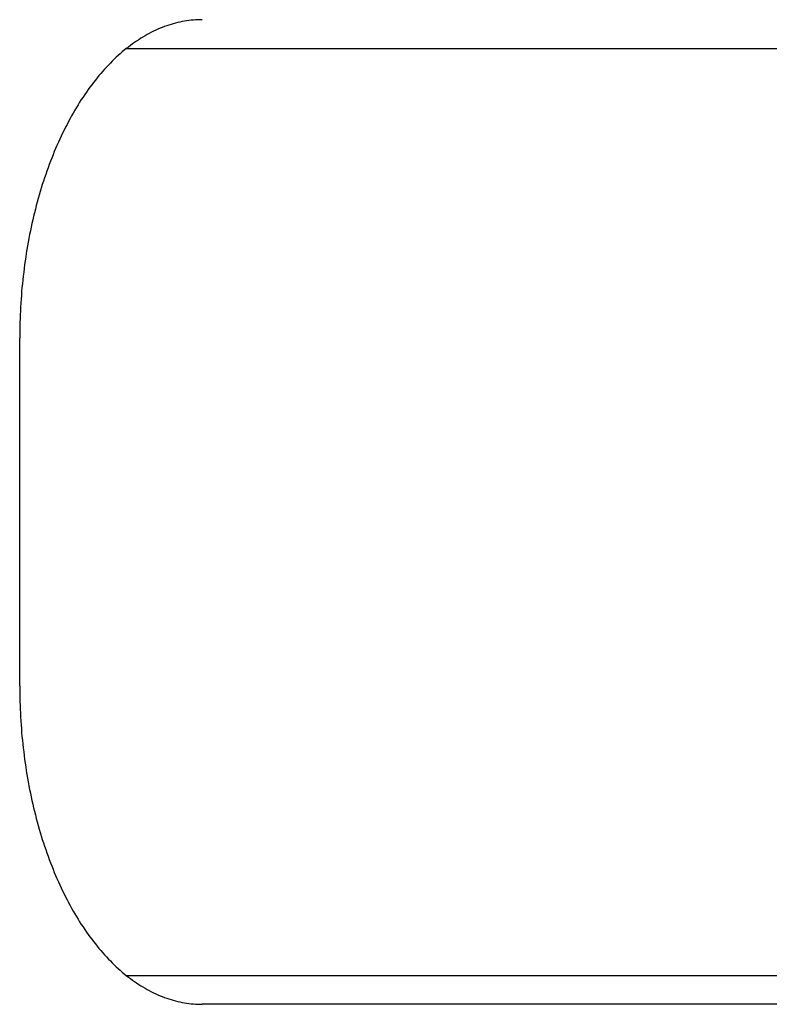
# Model space of a CAD drawing. Extents: x 668 to 3164, y 1007 to 2724.
# Tile 149 of 152: x 3138 to 3151, y 2158 to 2175. Entities that reach past the tile are written whole.
import ezdxf

# ---------------------------------------------------------------- set-up
doc = ezdxf.new("R2010")
doc.units = 0
doc.layers.add('KF_GRAVIS_12_REAR', color=7, linetype='CONTINUOUS')

# ---------------------------------------------------------------- blocks, each defined once
blk = doc.blocks.new('KF_GRAVIS_12_REAR')
at = {"layer": 'KF_GRAVIS_12_REAR'}
for p, q in [((131.79538, -79), (118.18779, -79)), ((116.34735, -90), (116.34735, -84)), ((118.18779, -95), (131.79538, -95)), ((127.92078, -95.5), (119.50202, -95.5)), ((135.49611, -95.5), (127.92078, -95.5))]:
    blk.add_line(p, q, dxfattribs=at)
for points in [[(119.502, -78.5, 0), (119.463, -78.5004, 0), (119.425, -78.5017, 0), (119.386, -78.5037, 0), (119.347, -78.5066, 0), (119.309, -78.5104, 0), (119.27, -78.5149, 0), (119.231, -78.5203, 0), (119.193, -78.5265, 0), (119.154, -78.5335, 0), (119.116, -78.5414, 0), (119.077, -78.55, 0), (119.039, -78.5595, 0), (119.001, -78.5698, 0), (118.963, -78.581, 0), (118.925, -78.5929, 0), (118.887, -78.6057, 0), (118.849, -78.6193, 0), (118.811, -78.6336, 0), (118.773, -78.6488, 0), (118.735, -78.6648, 0), (118.698, -78.6816, 0), (118.661, -78.6992, 0), (118.623, -78.7176, 0), (118.586, -78.7368, 0), (118.549, -78.7568, 0), (118.512, -78.7776, 0), (118.476, -78.7992, 0), (118.439, -78.8215, 0), (118.403, -78.8446, 0), (118.367, -78.8685, 0), (118.331, -78.8932, 0), (118.295, -78.9187, 0), (118.259, -78.9449, 0), (118.224, -78.9718, 0), (118.188, -78.9996, 0), (118.153, -79.0281, 0), (118.118, -79.0573, 0), (118.084, -79.0873, 0), (118.049, -79.118, 0), (118.015, -79.1494, 0), (117.981, -79.1816, 0), (117.947, -79.2145, 0), (117.914, -79.2481, 0), (117.88, -79.2825, 0), (117.847, -79.3175, 0), (117.814, -79.3533, 0), (117.782, -79.3898, 0), (117.749, -79.4269, 0), (117.717, -79.4648, 0), (117.686, -79.5033, 0), (117.654, -79.5425, 0), (117.623, -79.5824, 0), (117.592, -79.6229, 0), (117.561, -79.6641, 0), (117.531, -79.7059, 0), (117.501, -79.7484, 0), (117.471, -79.7916, 0), (117.441, -79.8354, 0), (117.412, -79.8797, 0), (117.383, -79.9248, 0), (117.355, -79.9704, 0), (117.327, -80.0166, 0), (117.299, -80.0635, 0), (117.271, -80.1109, 0), (117.244, -80.1589, 0), (117.217, -80.2075, 0), (117.191, -80.2567, 0), (117.165, -80.3064, 0), (117.139, -80.3567, 0), (117.113, -80.4075, 0), (117.088, -80.4589, 0), (117.063, -80.5108, 0), (117.039, -80.5633, 0), (117.015, -80.6162, 0), (116.991, -80.6697, 0), (116.968, -80.7237, 0), (116.945, -80.7781, 0), (116.923, -80.8331, 0), (116.901, -80.8885, 0), (116.879, -80.9444, 0), (116.858, -81.0007, 0), (116.837, -81.0575, 0), (116.816, -81.1148, 0), (116.796, -81.1724, 0), (116.776, -81.2305, 0), (116.757, -81.2891, 0), (116.738, -81.348, 0), (116.72, -81.4073, 0), (116.702, -81.467, 0), (116.684, -81.5271, 0), (116.667, -81.5876, 0), (116.65, -81.6484, 0), (116.634, -81.7096, 0), (116.618, -81.7712, 0), (116.603, -81.833, 0), (116.587, -81.8952, 0), (116.573, -81.9578, 0), (116.559, -82.0206, 0), (116.545, -82.0837, 0), (116.532, -82.1471, 0), (116.519, -82.2108, 0), (116.507, -82.2748, 0), (116.495, -82.339, 0), (116.483, -82.4034, 0), (116.472, -82.4681, 0), (116.462, -82.5331, 0), (116.452, -82.5982, 0), (116.442, -82.6636, 0), (116.433, -82.7292, 0), (116.424, -82.7949, 0), (116.416, -82.8609, 0), (116.408, -82.927, 0), (116.401, -82.9933, 0), (116.394, -83.0597, 0), (116.387, -83.1263, 0), (116.381, -83.193, 0), (116.376, -83.2598, 0), (116.371, -83.3267, 0), (116.367, -83.3938, 0), (116.363, -83.4609, 0), (116.359, -83.5281, 0), (116.356, -83.5954, 0), (116.353, -83.6627, 0), (116.351, -83.7301, 0), (116.349, -83.7976, 0), (116.348, -83.865, 0), (116.348, -83.9325, 0), (116.347, -84, 0)], [(116.347, -90, 0), (116.348, -90.0675, 0), (116.348, -90.135, 0), (116.349, -90.2024, 0), (116.351, -90.2699, 0), (116.353, -90.3373, 0), (116.356, -90.4046, 0), (116.359, -90.4719, 0), (116.363, -90.5391, 0), (116.367, -90.6062, 0), (116.371, -90.6733, 0), (116.376, -90.7402, 0), (116.381, -90.807, 0), (116.387, -90.8737, 0), (116.394, -90.9403, 0), (116.401, -91.0067, 0), (116.408, -91.073, 0), (116.416, -91.1391, 0), (116.424, -91.2051, 0), (116.433, -91.2708, 0), (116.442, -91.3364, 0), (116.452, -91.4018, 0), (116.462, -91.4669, 0), (116.472, -91.5319, 0), (116.483, -91.5966, 0), (116.495, -91.661, 0), (116.507, -91.7252, 0), (116.519, -91.7892, 0), (116.532, -91.8529, 0), (116.545, -91.9163, 0), (116.559, -91.9794, 0), (116.573, -92.0422, 0), (116.587, -92.1048, 0), (116.603, -92.167, 0), (116.618, -92.2288, 0), (116.634, -92.2904, 0), (116.65, -92.3516, 0), (116.667, -92.4124, 0), (116.684, -92.4729, 0), (116.702, -92.533, 0), (116.72, -92.5927, 0), (116.738, -92.652, 0), (116.757, -92.7109, 0), (116.776, -92.7695, 0), (116.796, -92.8276, 0), (116.816, -92.8852, 0), (116.837, -92.9425, 0), (116.858, -92.9993, 0), (116.879, -93.0556, 0), (116.901, -93.1115, 0), (116.923, -93.1669, 0), (116.945, -93.2219, 0), (116.968, -93.2763, 0), (116.991, -93.3303, 0), (117.015, -93.3838, 0), (117.039, -93.4367, 0), (117.063, -93.4892, 0), (117.088, -93.5411, 0), (117.113, -93.5925, 0), (117.139, -93.6433, 0), (117.165, -93.6936, 0), (117.191, -93.7433, 0), (117.217, -93.7925, 0), (117.244, -93.8411, 0), (117.271, -93.8891, 0), (117.299, -93.9365, 0), (117.327, -93.9834, 0), (117.355, -94.0296, 0), (117.383, -94.0752, 0), (117.412, -94.1203, 0), (117.441, -94.1646, 0), (117.471, -94.2084, 0), (117.501, -94.2516, 0), (117.531, -94.2941, 0), (117.561, -94.3359, 0), (117.592, -94.3771, 0), (117.623, -94.4176, 0), (117.654, -94.4575, 0), (117.686, -94.4967, 0), (117.717, -94.5352, 0), (117.749, -94.5731, 0), (117.782, -94.6102, 0), (117.814, -94.6467, 0), (117.847, -94.6825, 0), (117.88, -94.7175, 0), (117.914, -94.7519, 0), (117.947, -94.7855, 0), (117.981, -94.8184, 0), (118.015, -94.8506, 0), (118.049, -94.882, 0), (118.084, -94.9127, 0), (118.118, -94.9427, 0), (118.153, -94.9719, 0), (118.188, -95.0004, 0), (118.224, -95.0282, 0), (118.259, -95.0551, 0), (118.295, -95.0813, 0), (118.331, -95.1068, 0), (118.367, -95.1315, 0), (118.403, -95.1554, 0), (118.439, -95.1785, 0), (118.476, -95.2008, 0), (118.512, -95.2224, 0), (118.549, -95.2432, 0), (118.586, -95.2632, 0), (118.623, -95.2824, 0), (118.661, -95.3008, 0), (118.698, -95.3184, 0), (118.735, -95.3352, 0), (118.773, -95.3512, 0), (118.811, -95.3664, 0), (118.849, -95.3807, 0), (118.887, -95.3943, 0), (118.925, -95.4071, 0), (118.963, -95.419, 0), (119.001, -95.4302, 0), (119.039, -95.4405, 0), (119.077, -95.45, 0), (119.116, -95.4586, 0), (119.154, -95.4665, 0), (119.193, -95.4735, 0), (119.231, -95.4797, 0), (119.27, -95.4851, 0), (119.309, -95.4896, 0), (119.347, -95.4934, 0), (119.386, -95.4963, 0), (119.425, -95.4983, 0), (119.463, -95.4996, 0), (119.502, -95.5, 0)]]:
    blk.add_polyline3d(points, dxfattribs=at)

msp = doc.modelspace()

# ---------------------------------------------------------------- block references
at = {"layer": 'KF_GRAVIS_12_REAR'}
msp.add_blockref('KF_GRAVIS_12_REAR', (3021.439, 2253.101), dxfattribs=at)

doc.saveas('drawing.dxf')
